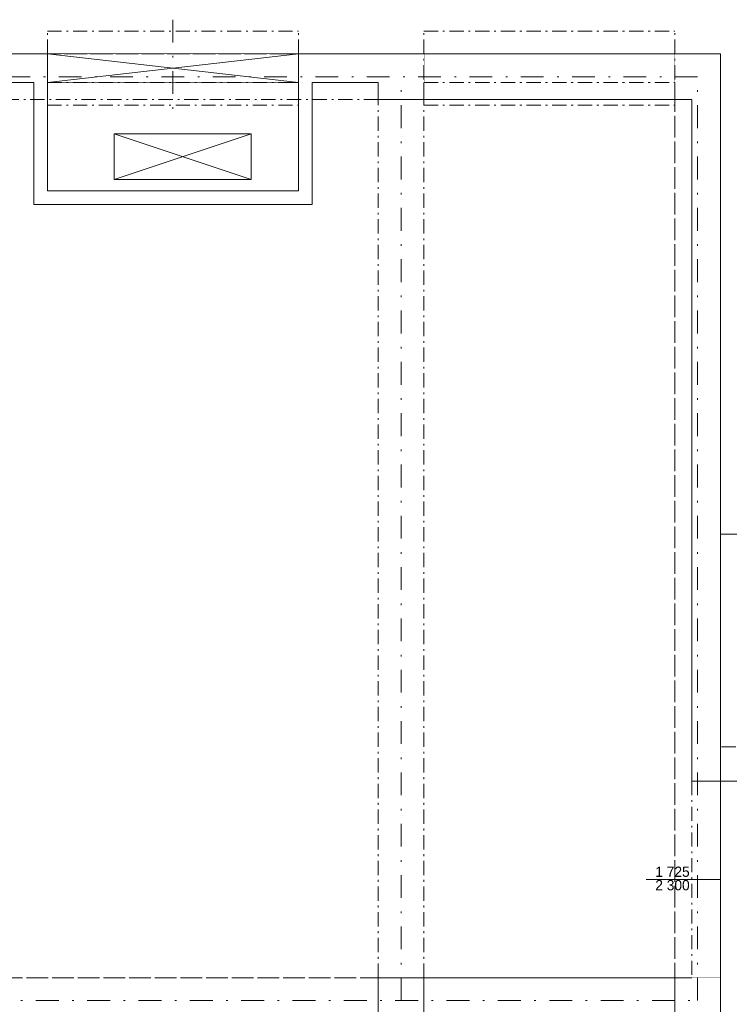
# Model space of a CAD drawing. Header units: millimetres. Extents: x -13540 to 53600, y -21460 to 10383.
# Tile 17 of 20: x 30457 to 36678, y 868 to 9500. Entities that reach past the tile are written whole.
import ezdxf

# ---------------------------------------------------------------- set-up
doc = ezdxf.new("R2010")
doc.units = ezdxf.units.MM
doc.header["$MEASUREMENT"] = 0
doc.set_wipeout_variables(frame=1)
for name, pattern in [('Wipeout_Contour', [1000, 0, -1000]), ('Čerchovaná', [450, 200, -117.5, 15, -117.5]), ('Čerchovaná M', [225, 125, -42.5, 15, -42.5])]:
    doc.linetypes.add(name, pattern=pattern)
for name, color, linetype in [('05_Podlahy', 7, 'Continuous'), ('Nové_02_Desky', 7, 'Continuous'), ('Nové_02_Sloupy - nosné', 7, 'Continuous'), ('Nové_02_Trámy - nenosné', 7, 'Continuous'), ('Nové_02_Trámy - nosné', 7, 'Continuous'), ('Nové_02_Zdi VNĚJŠÍ - nosné.obálka', 7, 'Continuous'), ('Nové_05_Podhledy', 7, 'Continuous'), ('Nové_05_Podlahy', 7, 'Continuous'), ('Nové_Otvory – Dveře', 7, 'Continuous'), ('Nové_Otvory – Značky dveří', 7, 'Continuous'), ('Nové_Výplně - Povrchové', 7, 'Continuous'), ('Nové_Výplně – Řezové', 7, 'Continuous')]:
    doc.layers.add(name, color=color, linetype=linetype)

msp = doc.modelspace()

# ---------------------------------------------------------------- linework, layer by layer
at = {"layer": 'Nové_02_Trámy - nenosné', "color": 251, "linetype": 'Čerchovaná M', "lineweight": 0}
for p, q in [((30700, 9400), (32900, 9400)), ((34000, 9400), (36200, 9400))]:
    msp.add_line(p, q, dxfattribs=at)

# ---------------------------------------------------------------- wipeouts: each hides what was drawn before it
at = {"color": 251, "linetype": 'Wipeout_Contour', "lineweight": 0, "ltscale": 515663.541016}
msp.add_wipeout([(5200, 9200), (30580, 9200), (30580, 7880), (33020, 7880), (33020, 9200), (34000, 9200), (34000, 8800), (36200, 8800), (36200, 9200), (36600, 9200), (36600, 4990), (41780, 4990), (41780, 0), (18500, 0), (18500, 1098.7), (13800, 1098.7), (13800, 0), (5200, 0)], dxfattribs=at).dxf.layer = '05_Podlahy'

# ---------------------------------------------------------------- next in the draw order: linework, layer by layer
at = {"layer": '05_Podlahy', "color": 251, "linetype": 'Continuous', "lineweight": 0, "flags": 128}
for points in [[(5200, 9200), (30580, 9200), (30580, 7880), (33020, 7880), (33020, 9200), (34000, 9200), (34000, 8800), (36200, 8800), (36200, 9200), (36600, 9200), (36600, 4990), (41780, 4990), (41780, 0), (18500, 0), (18500, 1098.7), (13800, 1098.7), (13800, 0), (5200, 0)], [(30580, 7880), (33020, 7880), (33020, 8950), (30580, 8950)]]:
    msp.add_lwpolyline(points, close=True, dxfattribs=at)
at = {"layer": 'Nové_02_Desky', "color": 251, "linetype": 'Continuous', "lineweight": 0, "flags": 128}
msp.add_lwpolyline([(5200, 9200), (5200, 0), (13920, 0), (13920, 700), (14200, 700), (14200, -700), (18100, -700), (18100, 700), (18380, 700), (18380, 0), (36600, 0), (36600, 9200)], close=True, dxfattribs=at)
at = {"layer": 'Nové_02_Desky', "color": 251, "linetype": 'Čerchovaná M', "lineweight": 0, "flags": 128}
msp.add_lwpolyline([(36600, 0), (41780, 0), (41780, 2825), (39705, 2825), (39704.9, 4400), (38205, 4399.9), (38205, 5000), (36800, 5000), (36800, 3125), (36600, 3125)], close=True, dxfattribs=at)
at = {"layer": 'Nové_02_Trámy - nenosné', "color": 251, "linetype": 'Čerchovaná M', "lineweight": 0}
msp.add_line((34000, 8750), (36200, 8750), dxfattribs=at)
at = {"layer": 'Nové_02_Zdi VNĚJŠÍ - nosné.obálka', "color": 251, "linetype": 'Continuous', "lineweight": 0}
for p, q in [((34000, 8950), (34000, 9200)), ((36200, 8950), (36200, 9200)), ((36600, 1100), (36350, 1100))]:
    msp.add_line(p, q, dxfattribs=at)
at = {"layer": 'Nové_05_Podhledy', "color": 251, "linetype": 'Čerchovaná M', "lineweight": 0, "flags": 128}
msp.add_lwpolyline([(5600, 8800), (5600, 1100), (36200.6, 1100), (36200, 8800)], close=True, dxfattribs=at)
at = {"layer": 'Nové_05_Podlahy', "color": 251, "linetype": 'Continuous', "lineweight": 0, "flags": 128}
msp.add_lwpolyline([(5200, 9200), (5200, 0), (13800, 0), (13800, 700), (14200, 700), (14200, -700), (18100, -700), (18100, 700), (18500, 700), (18500, 0), (41780, 0), (41780, 2825), (36600, 2825), (36600, 9200), (32900, 9200), (32900, 8000), (30700, 8000), (30700, 9200)], close=True, dxfattribs=at)
at = {"layer": 'Nové_Otvory – Dveře', "color": 251, "linetype": 'Čerchovaná M', "lineweight": 0}
for p, q in [((34000, 9200), (36200, 9200)), ((34000, 8950), (36200, 8950))]:
    msp.add_line(p, q, dxfattribs=at)
at = {"layer": 'Nové_Otvory – Dveře', "color": 251, "linetype": 'Continuous', "lineweight": 0}
for p, q in [((34000, 8950), (34000, 9200)), ((36200, 8950), (36200, 9200)), ((36600, 1100), (36350, 1100))]:
    msp.add_line(p, q, dxfattribs=at)
at = {"layer": 'Nové_Otvory – Značky dveří', "color": 251, "linetype": 'Continuous', "lineweight": 0}
msp.add_line((35950, 1962.5), (36600, 1962.5), dxfattribs=at)

# ---------------------------------------------------------------- next in the draw order: texts
at = {"layer": 'Nové_Otvory – Značky dveří', "color": 251, "lineweight": 0, "char_height": 90}
for s, insert, attachment_point in [('\\A1;\\pt0;1\\~725', (36029, 1983.7), 7), ('\\A1;\\pt0;2\\~300', (36029, 1957.2), 1)]:
    msp.add_mtext(s, dxfattribs=dict(at, insert=insert, attachment_point=attachment_point))

# ---------------------------------------------------------------- next in the draw order: wipeouts: each hides what was drawn before it
at = {"color": 251, "linetype": 'Wipeout_Contour', "lineweight": 0, "ltscale": 132284.600715}
msp.add_wipeout([(30700, 8950), (32900, 8950), (32900, 9200), (30700, 9200)], dxfattribs=at).dxf.layer = 'Nové_02_Zdi VNĚJŠÍ - nosné.obálka'
at = {"color": 251, "linetype": 'Wipeout_Contour', "lineweight": 0, "ltscale": 131793.982922}
msp.add_wipeout([(31285, 8100), (32485, 8100), (32485, 8500), (31285, 8500)], dxfattribs=at).dxf.layer = 'Nové_Výplně - Povrchové'
at = {"color": 251, "linetype": 'Wipeout_Contour', "lineweight": 0, "ltscale": 148211.540452}
msp.add_wipeout([(36600, 8800), (36350, 8800), (36350, 2825), (36600, 2825)], dxfattribs=at).dxf.layer = 'Nové_Výplně – Řezové'
at = {"color": 251, "linetype": 'Wipeout_Contour', "lineweight": 0, "ltscale": 94998.757035}
msp.add_wipeout([(30700, 8000), (30580, 7880), (30700, 7880)], dxfattribs=at).dxf.layer = 'Nové_Výplně – Řezové'
at = {"color": 251, "linetype": 'Wipeout_Contour', "lineweight": 0, "ltscale": 101780.833612}
msp.add_wipeout([(32900, 8000), (33020, 7880), (33020, 8000)], dxfattribs=at).dxf.layer = 'Nové_Výplně – Řezové'
at = {"color": 251, "linetype": 'Wipeout_Contour', "lineweight": 0, "ltscale": 135250.285974}
msp.add_wipeout([(33600, 700), (34000, 700), (34000, 1100), (33600, 1100)], dxfattribs=at).dxf.layer = 'Nové_Výplně – Řezové'

# ---------------------------------------------------------------- next in the draw order: linework, layer by layer
at = {"layer": 'Nové_02_Desky', "color": 251, "linetype": 'Continuous', "lineweight": 0}
for p, q in [((31285, 8100), (32485, 8500)), ((31285, 8500), (32485, 8100))]:
    msp.add_line(p, q, dxfattribs=at)
at = {"layer": 'Nové_02_Desky', "color": 251, "linetype": 'Continuous', "lineweight": 0, "flags": 128}
for points in [[(32485, 8500), (31285, 8500)], [(31285, 8500), (31285, 8100)], [(32485, 8100), (32485, 8500)], [(31285, 8100), (32485, 8100)]]:
    msp.add_lwpolyline(points, dxfattribs=at)
at = {"layer": 'Nové_02_Sloupy - nosné', "color": 251, "linetype": 'Continuous', "lineweight": 0, "flags": 128}
msp.add_lwpolyline([(33600, 700), (34000, 700), (34000, 1100), (33600, 1100)], close=True, dxfattribs=at)
at = {"layer": 'Nové_02_Trámy - nosné', "color": 251, "linetype": 'Čerchovaná M', "lineweight": 0}
msp.add_line((25400, 1100), (33600, 1100), dxfattribs=at)
at = {"layer": 'Nové_02_Zdi VNĚJŠÍ - nosné.obálka', "color": 251, "linetype": 'Čerchovaná', "lineweight": 0}
msp.add_line((31800, 9500), (31800, 8650), dxfattribs=at)
at = {"layer": 'Nové_02_Zdi VNĚJŠÍ - nosné.obálka', "color": 251, "linetype": 'Continuous', "lineweight": 0}
for p, q in [((32900, 9200), (30700, 8950)), ((32900, 8950), (30700, 9200)), ((36600, 2825), (36350, 2825))]:
    msp.add_line(p, q, dxfattribs=at)
at = {"layer": 'Nové_02_Zdi VNĚJŠÍ - nosné.obálka', "color": 251, "linetype": 'Continuous', "lineweight": 0, "flags": 128}
for points in [[(30700, 9200), (30700, 8950)], [(32900, 8950), (32900, 9200)], [(36350, 8800), (36350, 2825)], [(36600, 2825), (36600, 8800)]]:
    msp.add_lwpolyline(points, dxfattribs=at)
at = {"layer": 'Nové_Otvory – Dveře', "color": 251, "linetype": 'Čerchovaná M', "lineweight": 0}
for p, q in [((36350, 2825), (36350, 1100)), ((36600, 2825), (36600, 1100))]:
    msp.add_line(p, q, dxfattribs=at)
at = {"layer": 'Nové_Otvory – Dveře', "color": 251, "linetype": 'Continuous', "lineweight": 0}
msp.add_line((36600, 2825), (36350, 2825), dxfattribs=at)

# ---------------------------------------------------------------- next in the draw order: wipeouts: each hides what was drawn before it
at = {"color": 251, "linetype": 'Wipeout_Contour', "lineweight": 0, "ltscale": 121090.732334}
msp.add_wipeout([(27050, 8950), (30700, 8950), (30700, 9200), (27050, 9200)], dxfattribs=at).dxf.layer = 'Nové_Výplně – Řezové'
at = {"color": 251, "linetype": 'Wipeout_Contour', "lineweight": 0, "ltscale": 137866.082343}
msp.add_wipeout([(32900, 9200), (32900, 8950), (33600, 8950), (33600, 9200)], dxfattribs=at).dxf.layer = 'Nové_Výplně – Řezové'
at = {"color": 251, "linetype": 'Wipeout_Contour', "lineweight": 0, "ltscale": 224677.134397}
msp.add_wipeout([(36600, 9200), (36200, 9200), (36200, 8950), (36200, 8800), (36350, 8800), (36600, 8800)], dxfattribs=at).dxf.layer = 'Nové_Výplně – Řezové'
at = {"color": 251, "linetype": 'Wipeout_Contour', "lineweight": 0, "ltscale": 145146.855256}
msp.add_wipeout([(36200, 700), (36350, 700), (36350, 1100), (36200, 1100)], dxfattribs=at).dxf.layer = 'Nové_Výplně – Řezové'

# ---------------------------------------------------------------- next in the draw order: linework, layer by layer
at = {"layer": 'Nové_02_Sloupy - nosné', "color": 251, "linetype": 'Continuous', "lineweight": 0, "flags": 128}
for points in [[(36600, 8800), (36600, 9200), (36200, 9200)], [(36200, 8950), (36200, 8800), (36350, 8800)]]:
    msp.add_lwpolyline(points, dxfattribs=at)
at = {"layer": 'Nové_02_Trámy - nenosné', "color": 251, "linetype": 'Čerchovaná M', "lineweight": 0}
msp.add_line((36200, 8750), (36200, 9400), dxfattribs=at)
at = {"layer": 'Nové_02_Trámy - nosné', "color": 251, "linetype": 'Čerchovaná M', "lineweight": 0}
for p, q in [((36200, 1100), (36200, 8800)), ((34000, 1100), (36200, 1100))]:
    msp.add_line(p, q, dxfattribs=at)
at = {"layer": 'Nové_02_Zdi VNĚJŠÍ - nosné.obálka', "color": 251, "linetype": 'Continuous', "lineweight": 0, "flags": 128}
for points in [[(30700, 9200), (27050, 9200)], [(33600, 9200), (32900, 9200)], [(27050, 8950), (30580, 8950)], [(33020, 8950), (33600, 8950)]]:
    msp.add_lwpolyline(points, dxfattribs=at)
at = {"layer": 'Nové_Otvory – Dveře', "color": 251, "linetype": 'Čerchovaná M', "lineweight": 0}
for p, q in [((30700, 9200), (32900, 9200)), ((30700, 8950), (32900, 8950))]:
    msp.add_line(p, q, dxfattribs=at)
at = {"layer": 'Nové_Otvory – Dveře', "color": 251, "linetype": 'Continuous', "lineweight": 0}
for p, q in [((30700, 8950), (30700, 9200)), ((32900, 8950), (32900, 9200))]:
    msp.add_line(p, q, dxfattribs=at)

# ---------------------------------------------------------------- next in the draw order: wipeouts: each hides what was drawn before it
at = {"color": 251, "linetype": 'Wipeout_Contour', "lineweight": 0, "ltscale": 145946.598764}
msp.add_wipeout([(36600, 1100), (36350, 1100), (36350, 700), (36600, 700)], dxfattribs=at).dxf.layer = 'Nové_Výplně – Řezové'

# ---------------------------------------------------------------- next in the draw order: linework, layer by layer
at = {"layer": 'Nové_02_Sloupy - nosné', "color": 251, "linetype": 'Continuous', "lineweight": 0, "flags": 128}
for points in [[(36350, 1100), (36200, 1100), (36200, 700), (36350, 700)], [(36350, 700), (36600, 700), (36600, 1100)]]:
    msp.add_lwpolyline(points, dxfattribs=at)
at = {"layer": 'Nové_02_Trámy - nosné', "color": 251, "linetype": 'Čerchovaná M', "lineweight": 0}
msp.add_line((36600, 700), (36600, 9200), dxfattribs=at)
at = {"layer": 'Nové_02_Trámy - nosné', "color": 251, "linetype": 'Čerchovaná', "lineweight": 0}
for p, q in [((36400, 900), (36400, 9000)), ((5400, 900), (36400, 900))]:
    msp.add_line(p, q, dxfattribs=at)

# ---------------------------------------------------------------- next in the draw order: wipeouts: each hides what was drawn before it
at = {"color": 251, "linetype": 'Wipeout_Contour', "lineweight": 0, "ltscale": 127175.151456}
msp.add_wipeout([(30700, 8000), (30700, 8950), (30580, 8950), (30580, 8000)], dxfattribs=at).dxf.layer = 'Nové_Výplně – Řezové'
at = {"color": 251, "linetype": 'Wipeout_Contour', "lineweight": 0, "ltscale": 139783.455512}
msp.add_wipeout([(34000, 8950), (33600, 8950), (33600, 8800), (34000, 8800)], dxfattribs=at).dxf.layer = 'Nové_Výplně – Řezové'

# ---------------------------------------------------------------- next in the draw order: linework, layer by layer
at = {"layer": 'Nové_02_Trámy - nenosné', "color": 251, "linetype": 'Čerchovaná M', "lineweight": 0}
msp.add_line((30700, 8750), (30700, 9400), dxfattribs=at)
at = {"layer": 'Nové_02_Trámy - nosné', "color": 251, "linetype": 'Čerchovaná M', "lineweight": 0}
for p, q in [((33600, 1100), (33600, 8800)), ((34000, 1100), (34000, 8800)), ((36200, 8800), (34000, 8800))]:
    msp.add_line(p, q, dxfattribs=at)

# ---------------------------------------------------------------- next in the draw order: wipeouts: each hides what was drawn before it
at = {"color": 251, "linetype": 'Wipeout_Contour', "lineweight": 0, "ltscale": 139989.303039}
msp.add_wipeout([(33600, 8950), (34000, 8950), (34000, 9200), (33600, 9200)], dxfattribs=at).dxf.layer = 'Nové_Výplně – Řezové'
at = {"color": 251, "linetype": 'Wipeout_Contour', "lineweight": 0, "ltscale": 94913.915398}
msp.add_wipeout([(30580, 8000), (30580, 7880), (30700, 8000)], dxfattribs=at).dxf.layer = 'Nové_Výplně – Řezové'

# ---------------------------------------------------------------- next in the draw order: linework, layer by layer
at = {"layer": 'Nové_02_Sloupy - nosné', "color": 251, "linetype": 'Continuous', "lineweight": 0, "flags": 128}
for points in [[(34000, 9200), (33600, 9200)], [(33600, 8950), (33600, 8800), (34000, 8800), (34000, 8950)]]:
    msp.add_lwpolyline(points, dxfattribs=at)
at = {"layer": 'Nové_02_Trámy - nenosné', "color": 251, "linetype": 'Čerchovaná M', "lineweight": 0}
msp.add_line((34000, 8750), (34000, 9400), dxfattribs=at)
at = {"layer": 'Nové_02_Trámy - nosné', "color": 251, "linetype": 'Čerchovaná M', "lineweight": 0}
msp.add_line((36600, 9200), (5200, 9200), dxfattribs=at)
at = {"layer": 'Nové_02_Trámy - nosné', "color": 251, "linetype": 'Čerchovaná', "lineweight": 0}
for p, q in [((36400, 9000), (5400, 9000)), ((33800, 900), (33800, 9000))]:
    msp.add_line(p, q, dxfattribs=at)
at = {"layer": 'Nové_02_Zdi VNĚJŠÍ - nosné.obálka', "color": 251, "linetype": 'Continuous', "lineweight": 0, "flags": 128}
for points in [[(30580, 8950), (30580, 7880)], [(30700, 8000), (30700, 8950)], [(30580, 7880), (30700, 7880)]]:
    msp.add_lwpolyline(points, dxfattribs=at)

# ---------------------------------------------------------------- next in the draw order: wipeouts: each hides what was drawn before it
at = {"color": 251, "linetype": 'Wipeout_Contour', "lineweight": 0, "ltscale": 131109.591995}
msp.add_wipeout([(32900, 8000), (30700, 8000), (30700, 7880), (32900, 7880)], dxfattribs=at).dxf.layer = 'Nové_Výplně – Řezové'

# ---------------------------------------------------------------- next in the draw order: wipeouts: each hides what was drawn before it
at = {"color": 251, "linetype": 'Wipeout_Contour', "lineweight": 0, "ltscale": 101636.805253}
msp.add_wipeout([(32900, 7880), (33020, 7880), (32900, 8000)], dxfattribs=at).dxf.layer = 'Nové_Výplně – Řezové'

# ---------------------------------------------------------------- next in the draw order: linework, layer by layer
at = {"layer": 'Nové_02_Zdi VNĚJŠÍ - nosné.obálka', "color": 251, "linetype": 'Continuous', "lineweight": 0, "flags": 128}
for points in [[(32900, 8000), (30700, 8000)], [(33020, 7880), (33020, 8000)], [(30700, 7880), (33020, 7880)]]:
    msp.add_lwpolyline(points, dxfattribs=at)

# ---------------------------------------------------------------- next in the draw order: wipeouts: each hides what was drawn before it
at = {"color": 251, "linetype": 'Wipeout_Contour', "lineweight": 0, "ltscale": 136141.042381}
msp.add_wipeout([(33020, 8000), (33020, 8950), (32900, 8950), (32900, 8000)], dxfattribs=at).dxf.layer = 'Nové_Výplně – Řezové'

# ---------------------------------------------------------------- next in the draw order: linework, layer by layer
at = {"layer": 'Nové_02_Trámy - nenosné', "color": 251, "linetype": 'Čerchovaná M', "lineweight": 0}
for p, q in [((32900, 8750), (32900, 9400)), ((30700, 8750), (32900, 8750))]:
    msp.add_line(p, q, dxfattribs=at)
at = {"layer": 'Nové_02_Trámy - nosné', "color": 251, "linetype": 'Čerchovaná M', "lineweight": 0}
msp.add_line((33600, 8800), (25400, 8800), dxfattribs=at)
at = {"layer": 'Nové_02_Zdi VNĚJŠÍ - nosné.obálka', "color": 251, "linetype": 'Continuous', "lineweight": 0, "flags": 128}
for points in [[(32900, 8950), (32900, 8000)], [(33020, 8000), (33020, 8950)]]:
    msp.add_lwpolyline(points, dxfattribs=at)

doc.saveas('drawing.dxf')
